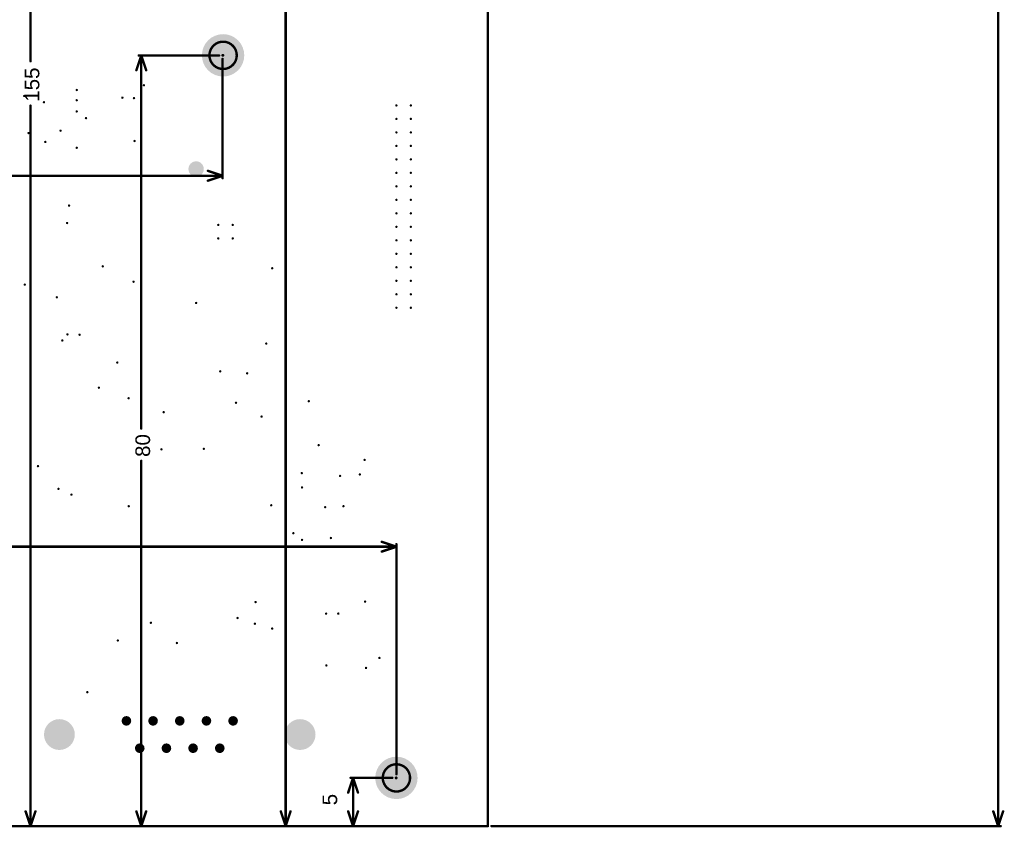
# Model space of a CAD drawing. Header units: inches. Extents: x -0.1 to 14.1, y -0.4 to 13.9.
# Tile 9 of 16: x 10.1 to 14.1, y 0 to 3.3. Entities that reach past the tile are written whole.
import ezdxf

# ---------------------------------------------------------------- set-up
doc = ezdxf.new("R2010")
doc.units = ezdxf.units.IN
doc.header["$MEASUREMENT"] = 0
for name, color, linetype in [('Mechanical32', 56, 'Continuous'), ('PadHoleLayer', 156, 'Continuous'), ('ViaHoleLayer', 16, 'Continuous')]:
    doc.layers.add(name, color=color, linetype=linetype)
doc.styles.add('Arial', font='txt', dxfattribs={"height": 0.2})

# ---------------------------------------------------------------- blocks, each defined once
blk = doc.blocks.new('K_______5011_8')
at = {"layer": 'PadHoleLayer'}
h = blk.add_hatch(color=156, dxfattribs=at)
edge = h.paths.add_edge_path()
edge.add_arc((0, 0), 0.0315, 0, 360)
blk = doc.blocks.new('W_____618009231121_28')
at = {"layer": 'PadHoleLayer'}
h = blk.add_hatch(color=156, dxfattribs=at)
edge = h.paths.add_edge_path()
edge.add_arc((-0.374, 0.4921), 0.063, 0, 360)
h = blk.add_hatch(color=156, dxfattribs=at)
edge = h.paths.add_edge_path()
edge.add_arc((-0.4299, 0.2181), 0.0197, 0, 360)
h = blk.add_hatch(color=156, dxfattribs=at)
edge = h.paths.add_edge_path()
edge.add_arc((-0.3181, 0.1636), 0.0197, 0, 360)
h = blk.add_hatch(color=156, dxfattribs=at)
edge = h.paths.add_edge_path()
edge.add_arc((-0.4299, 0.1091), 0.0197, 0, 360)
h = blk.add_hatch(color=156, dxfattribs=at)
edge = h.paths.add_edge_path()
edge.add_arc((-0.3181, 0.0545), 0.0197, 0, 360)
h = blk.add_hatch(color=156, dxfattribs=at)
edge = h.paths.add_edge_path()
edge.add_arc((-0.4299, 0), 0.0197, 0, 360)
h = blk.add_hatch(color=156, dxfattribs=at)
edge = h.paths.add_edge_path()
edge.add_arc((-0.3181, -0.0545), 0.0197, 0, 360)
h = blk.add_hatch(color=156, dxfattribs=at)
edge = h.paths.add_edge_path()
edge.add_arc((-0.4299, -0.1091), 0.0197, 0, 360)
h = blk.add_hatch(color=156, dxfattribs=at)
edge = h.paths.add_edge_path()
edge.add_arc((-0.3181, -0.1636), 0.0197, 0, 360)
h = blk.add_hatch(color=156, dxfattribs=at)
edge = h.paths.add_edge_path()
edge.add_arc((-0.4299, -0.2181), 0.0197, 0, 360)
h = blk.add_hatch(color=156, dxfattribs=at)
edge = h.paths.add_edge_path()
edge.add_arc((-0.374, -0.4921), 0.063, 0, 360)
blk = doc.blocks.new('FP_9774030960R_SPACER_MFG_B_58')
at = {"layer": 'PadHoleLayer'}
h = blk.add_hatch(color=156, dxfattribs=at)
edge = h.paths.add_edge_path()
edge.add_arc((0, 0), 0.0866, 0, 360)
blk = doc.blocks.new('FP_9774030960R_SPACER_MFG_B_805')
at = {"layer": 'PadHoleLayer'}
h = blk.add_hatch(color=156, dxfattribs=at)
edge = h.paths.add_edge_path()
edge.add_arc((0, 0), 0.0866, 0, 360)

msp = doc.modelspace()

# ---------------------------------------------------------------- hatches: boundary and pattern name
at = {"layer": 'ViaHoleLayer'}
h = msp.add_hatch(color=16, dxfattribs=at)
edge = h.paths.add_edge_path()
edge.add_arc((10.5817, 3.0274), 0.005, 0, 360)
h = msp.add_hatch(color=16, dxfattribs=at)
edge = h.paths.add_edge_path()
edge.add_arc((10.0925, 2.9835), 0.005, 0, 360)
h = msp.add_hatch(color=16, dxfattribs=at)
edge = h.paths.add_edge_path()
edge.add_arc((10.3071, 3.0079), 0.005, 0, 360)
h = msp.add_hatch(color=16, dxfattribs=at)
edge = h.paths.add_edge_path()
edge.add_arc((10.4936, 2.9766), 0.005, 0, 360)
h = msp.add_hatch(color=16, dxfattribs=at)
edge = h.paths.add_edge_path()
edge.add_arc((10.541, 2.9746), 0.005, 0, 360)
h = msp.add_hatch(color=16, dxfattribs=at)
edge = h.paths.add_edge_path()
edge.add_arc((10.173, 2.9579), 0.005, 0, 360)
h = msp.add_hatch(color=16, dxfattribs=at)
edge = h.paths.add_edge_path()
edge.add_arc((10.3071, 2.9661), 0.005, 0, 360)
h = msp.add_hatch(color=16, dxfattribs=at)
edge = h.paths.add_edge_path()
edge.add_arc((11.6142, 2.9449), 0.005, 0, 360)
h = msp.add_hatch(color=16, dxfattribs=at)
edge = h.paths.add_edge_path()
edge.add_arc((11.6732, 2.9449), 0.005, 0, 360)
h = msp.add_hatch(color=16, dxfattribs=at)
edge = h.paths.add_edge_path()
edge.add_arc((10.3071, 2.9204), 0.005, 0, 360)
h = msp.add_hatch(color=16, dxfattribs=at)
edge = h.paths.add_edge_path()
edge.add_arc((10.345, 2.8929), 0.005, 0, 360)
h = msp.add_hatch(color=16, dxfattribs=at)
edge = h.paths.add_edge_path()
edge.add_arc((11.6142, 2.8898), 0.005, 0, 360)
h = msp.add_hatch(color=16, dxfattribs=at)
edge = h.paths.add_edge_path()
edge.add_arc((11.6732, 2.8898), 0.005, 0, 360)
h = msp.add_hatch(color=16, dxfattribs=at)
edge = h.paths.add_edge_path()
edge.add_arc((10.1103, 2.832), 0.005, 0, 360)
h = msp.add_hatch(color=16, dxfattribs=at)
edge = h.paths.add_edge_path()
edge.add_arc((10.2411, 2.8417), 0.005, 0, 360)
h = msp.add_hatch(color=16, dxfattribs=at)
edge = h.paths.add_edge_path()
edge.add_arc((11.6142, 2.8346), 0.005, 0, 360)
h = msp.add_hatch(color=16, dxfattribs=at)
edge = h.paths.add_edge_path()
edge.add_arc((11.6732, 2.8346), 0.005, 0, 360)
h = msp.add_hatch(color=16, dxfattribs=at)
edge = h.paths.add_edge_path()
edge.add_arc((10.1786, 2.7956), 0.005, 0, 360)
h = msp.add_hatch(color=16, dxfattribs=at)
edge = h.paths.add_edge_path()
edge.add_arc((10.5434, 2.7995), 0.005, 0, 360)
h = msp.add_hatch(color=16, dxfattribs=at)
edge = h.paths.add_edge_path()
edge.add_arc((11.6142, 2.7795), 0.005, 0, 360)
h = msp.add_hatch(color=16, dxfattribs=at)
edge = h.paths.add_edge_path()
edge.add_arc((11.6732, 2.7795), 0.005, 0, 360)
h = msp.add_hatch(color=16, dxfattribs=at)
edge = h.paths.add_edge_path()
edge.add_arc((10.3071, 2.7717), 0.005, 0, 360)
h = msp.add_hatch(color=16, dxfattribs=at)
edge = h.paths.add_edge_path()
edge.add_arc((11.6142, 2.7244), 0.005, 0, 360)
h = msp.add_hatch(color=16, dxfattribs=at)
edge = h.paths.add_edge_path()
edge.add_arc((11.6732, 2.7244), 0.005, 0, 360)
h = msp.add_hatch(color=16, dxfattribs=at)
edge = h.paths.add_edge_path()
edge.add_arc((11.6142, 2.6693), 0.005, 0, 360)
h = msp.add_hatch(color=16, dxfattribs=at)
edge = h.paths.add_edge_path()
edge.add_arc((11.6732, 2.6693), 0.005, 0, 360)
h = msp.add_hatch(color=16, dxfattribs=at)
edge = h.paths.add_edge_path()
edge.add_arc((11.6142, 2.6142), 0.005, 0, 360)
h = msp.add_hatch(color=16, dxfattribs=at)
edge = h.paths.add_edge_path()
edge.add_arc((11.6732, 2.6142), 0.005, 0, 360)
h = msp.add_hatch(color=16, dxfattribs=at)
edge = h.paths.add_edge_path()
edge.add_arc((10.2756, 2.5354), 0.005, 0, 360)
h = msp.add_hatch(color=16, dxfattribs=at)
edge = h.paths.add_edge_path()
edge.add_arc((11.6142, 2.5591), 0.005, 0, 360)
h = msp.add_hatch(color=16, dxfattribs=at)
edge = h.paths.add_edge_path()
edge.add_arc((11.6732, 2.5591), 0.005, 0, 360)
h = msp.add_hatch(color=16, dxfattribs=at)
edge = h.paths.add_edge_path()
edge.add_arc((11.6142, 2.5039), 0.005, 0, 360)
h = msp.add_hatch(color=16, dxfattribs=at)
edge = h.paths.add_edge_path()
edge.add_arc((11.6732, 2.5039), 0.005, 0, 360)
h = msp.add_hatch(color=16, dxfattribs=at)
edge = h.paths.add_edge_path()
edge.add_arc((10.2676, 2.4643), 0.005, 0, 360)
h = msp.add_hatch(color=16, dxfattribs=at)
edge = h.paths.add_edge_path()
edge.add_arc((10.8858, 2.4567), 0.005, 0, 360)
h = msp.add_hatch(color=16, dxfattribs=at)
edge = h.paths.add_edge_path()
edge.add_arc((10.9449, 2.4567), 0.005, 0, 360)
h = msp.add_hatch(color=16, dxfattribs=at)
edge = h.paths.add_edge_path()
edge.add_arc((11.6142, 2.4488), 0.005, 0, 360)
h = msp.add_hatch(color=16, dxfattribs=at)
edge = h.paths.add_edge_path()
edge.add_arc((11.6732, 2.4488), 0.005, 0, 360)
h = msp.add_hatch(color=16, dxfattribs=at)
edge = h.paths.add_edge_path()
edge.add_arc((10.8858, 2.4016), 0.005, 0, 360)
h = msp.add_hatch(color=16, dxfattribs=at)
edge = h.paths.add_edge_path()
edge.add_arc((10.9449, 2.4016), 0.005, 0, 360)
h = msp.add_hatch(color=16, dxfattribs=at)
edge = h.paths.add_edge_path()
edge.add_arc((11.6142, 2.3937), 0.005, 0, 360)
h = msp.add_hatch(color=16, dxfattribs=at)
edge = h.paths.add_edge_path()
edge.add_arc((11.6732, 2.3937), 0.005, 0, 360)
h = msp.add_hatch(color=16, dxfattribs=at)
edge = h.paths.add_edge_path()
edge.add_arc((11.6142, 2.3386), 0.005, 0, 360)
h = msp.add_hatch(color=16, dxfattribs=at)
edge = h.paths.add_edge_path()
edge.add_arc((11.6732, 2.3386), 0.005, 0, 360)
h = msp.add_hatch(color=16, dxfattribs=at)
edge = h.paths.add_edge_path()
edge.add_arc((10.4134, 2.2874), 0.005, 0, 360)
h = msp.add_hatch(color=16, dxfattribs=at)
edge = h.paths.add_edge_path()
edge.add_arc((11.1063, 2.2795), 0.005, 0, 360)
h = msp.add_hatch(color=16, dxfattribs=at)
edge = h.paths.add_edge_path()
edge.add_arc((11.6142, 2.2835), 0.005, 0, 360)
h = msp.add_hatch(color=16, dxfattribs=at)
edge = h.paths.add_edge_path()
edge.add_arc((11.6732, 2.2835), 0.005, 0, 360)
h = msp.add_hatch(color=16, dxfattribs=at)
edge = h.paths.add_edge_path()
edge.add_arc((10.0945, 2.2126), 0.005, 0, 360)
h = msp.add_hatch(color=16, dxfattribs=at)
edge = h.paths.add_edge_path()
edge.add_arc((10.5394, 2.2244), 0.005, 0, 360)
h = msp.add_hatch(color=16, dxfattribs=at)
edge = h.paths.add_edge_path()
edge.add_arc((11.6142, 2.2283), 0.005, 0, 360)
h = msp.add_hatch(color=16, dxfattribs=at)
edge = h.paths.add_edge_path()
edge.add_arc((11.6732, 2.2283), 0.005, 0, 360)
h = msp.add_hatch(color=16, dxfattribs=at)
edge = h.paths.add_edge_path()
edge.add_arc((11.6142, 2.1732), 0.005, 0, 360)
h = msp.add_hatch(color=16, dxfattribs=at)
edge = h.paths.add_edge_path()
edge.add_arc((11.6732, 2.1732), 0.005, 0, 360)
h = msp.add_hatch(color=16, dxfattribs=at)
edge = h.paths.add_edge_path()
edge.add_arc((10.2257, 2.161), 0.005, 0, 360)
h = msp.add_hatch(color=16, dxfattribs=at)
edge = h.paths.add_edge_path()
edge.add_arc((10.7953, 2.1378), 0.005, 0, 360)
h = msp.add_hatch(color=16, dxfattribs=at)
edge = h.paths.add_edge_path()
edge.add_arc((11.6142, 2.1181), 0.005, 0, 360)
h = msp.add_hatch(color=16, dxfattribs=at)
edge = h.paths.add_edge_path()
edge.add_arc((11.6732, 2.1181), 0.005, 0, 360)
h = msp.add_hatch(color=16, dxfattribs=at)
edge = h.paths.add_edge_path()
edge.add_arc((10.2689, 2.0093), 0.005, 0, 360)
h = msp.add_hatch(color=16, dxfattribs=at)
edge = h.paths.add_edge_path()
edge.add_arc((10.248, 1.9843), 0.005, 0, 360)
h = msp.add_hatch(color=16, dxfattribs=at)
edge = h.paths.add_edge_path()
edge.add_arc((10.3189, 2.0079), 0.005, 0, 360)
h = msp.add_hatch(color=16, dxfattribs=at)
edge = h.paths.add_edge_path()
edge.add_arc((11.0819, 1.9717), 0.005, 0, 360)
h = msp.add_hatch(color=16, dxfattribs=at)
edge = h.paths.add_edge_path()
edge.add_arc((10.4728, 1.8941), 0.005, 0, 360)
h = msp.add_hatch(color=16, dxfattribs=at)
edge = h.paths.add_edge_path()
edge.add_arc((10.8937, 1.8583), 0.005, 0, 360)
h = msp.add_hatch(color=16, dxfattribs=at)
edge = h.paths.add_edge_path()
edge.add_arc((11.0039, 1.8502), 0.005, 0, 360)
h = msp.add_hatch(color=16, dxfattribs=at)
edge = h.paths.add_edge_path()
edge.add_arc((10.3976, 1.7913), 0.005, 0, 360)
h = msp.add_hatch(color=16, dxfattribs=at)
edge = h.paths.add_edge_path()
edge.add_arc((10.5192, 1.7483), 0.005, 0, 360)
h = msp.add_hatch(color=16, dxfattribs=at)
edge = h.paths.add_edge_path()
edge.add_arc((10.9583, 1.7297), 0.005, 0, 360)
h = msp.add_hatch(color=16, dxfattribs=at)
edge = h.paths.add_edge_path()
edge.add_arc((11.2559, 1.7362), 0.005, 0, 360)
h = msp.add_hatch(color=16, dxfattribs=at)
edge = h.paths.add_edge_path()
edge.add_arc((10.6624, 1.6914), 0.005, 0, 360)
h = msp.add_hatch(color=16, dxfattribs=at)
edge = h.paths.add_edge_path()
edge.add_arc((11.063, 1.6732), 0.005, 0, 360)
h = msp.add_hatch(color=16, dxfattribs=at)
edge = h.paths.add_edge_path()
edge.add_arc((10.6535, 1.5394), 0.005, 0, 360)
h = msp.add_hatch(color=16, dxfattribs=at)
edge = h.paths.add_edge_path()
edge.add_arc((10.8268, 1.5415), 0.005, 0, 360)
h = msp.add_hatch(color=16, dxfattribs=at)
edge = h.paths.add_edge_path()
edge.add_arc((11.2961, 1.5566), 0.005, 0, 360)
h = msp.add_hatch(color=16, dxfattribs=at)
edge = h.paths.add_edge_path()
edge.add_arc((11.4843, 1.4961), 0.005, 0, 360)
h = msp.add_hatch(color=16, dxfattribs=at)
edge = h.paths.add_edge_path()
edge.add_arc((10.1485, 1.4708), 0.005, 0, 360)
h = msp.add_hatch(color=16, dxfattribs=at)
edge = h.paths.add_edge_path()
edge.add_arc((11.2272, 1.4423), 0.005, 0, 360)
h = msp.add_hatch(color=16, dxfattribs=at)
edge = h.paths.add_edge_path()
edge.add_arc((11.3839, 1.431), 0.005, 0, 360)
h = msp.add_hatch(color=16, dxfattribs=at)
edge = h.paths.add_edge_path()
edge.add_arc((11.4646, 1.437), 0.005, 0, 360)
h = msp.add_hatch(color=16, dxfattribs=at)
edge = h.paths.add_edge_path()
edge.add_arc((10.2323, 1.378), 0.005, 0, 360)
h = msp.add_hatch(color=16, dxfattribs=at)
edge = h.paths.add_edge_path()
edge.add_arc((11.2283, 1.3839), 0.005, 0, 360)
h = msp.add_hatch(color=16, dxfattribs=at)
edge = h.paths.add_edge_path()
edge.add_arc((10.2854, 1.3545), 0.005, 0, 360)
h = msp.add_hatch(color=16, dxfattribs=at)
edge = h.paths.add_edge_path()
edge.add_arc((10.5197, 1.3071), 0.005, 0, 360)
h = msp.add_hatch(color=16, dxfattribs=at)
edge = h.paths.add_edge_path()
edge.add_arc((11.1024, 1.311), 0.005, 0, 360)
h = msp.add_hatch(color=16, dxfattribs=at)
edge = h.paths.add_edge_path()
edge.add_arc((11.3228, 1.3031), 0.005, 0, 360)
h = msp.add_hatch(color=16, dxfattribs=at)
edge = h.paths.add_edge_path()
edge.add_arc((11.3976, 1.3071), 0.005, 0, 360)
h = msp.add_hatch(color=16, dxfattribs=at)
edge = h.paths.add_edge_path()
edge.add_arc((11.1929, 1.1969), 0.005, 0, 360)
h = msp.add_hatch(color=16, dxfattribs=at)
edge = h.paths.add_edge_path()
edge.add_arc((11.2283, 1.1693), 0.005, 0, 360)
h = msp.add_hatch(color=16, dxfattribs=at)
edge = h.paths.add_edge_path()
edge.add_arc((11.3465, 1.1772), 0.005, 0, 360)
h = msp.add_hatch(color=16, dxfattribs=at)
edge = h.paths.add_edge_path()
edge.add_arc((11.0384, 0.9154), 0.005, 0, 360)
h = msp.add_hatch(color=16, dxfattribs=at)
edge = h.paths.add_edge_path()
edge.add_arc((11.4861, 0.9173), 0.005, 0, 360)
h = msp.add_hatch(color=16, dxfattribs=at)
edge = h.paths.add_edge_path()
edge.add_arc((10.9646, 0.8504), 0.005, 0, 360)
h = msp.add_hatch(color=16, dxfattribs=at)
edge = h.paths.add_edge_path()
edge.add_arc((11.3266, 0.8681), 0.005, 0, 360)
h = msp.add_hatch(color=16, dxfattribs=at)
edge = h.paths.add_edge_path()
edge.add_arc((11.3766, 0.8681), 0.005, 0, 360)
h = msp.add_hatch(color=16, dxfattribs=at)
edge = h.paths.add_edge_path()
edge.add_arc((10.6102, 0.8307), 0.005, 0, 360)
h = msp.add_hatch(color=16, dxfattribs=at)
edge = h.paths.add_edge_path()
edge.add_arc((11.0354, 0.8268), 0.005, 0, 360)
h = msp.add_hatch(color=16, dxfattribs=at)
edge = h.paths.add_edge_path()
edge.add_arc((11.1063, 0.8071), 0.005, 0, 360)
h = msp.add_hatch(color=16, dxfattribs=at)
edge = h.paths.add_edge_path()
edge.add_arc((10.4753, 0.7583), 0.005, 0, 360)
h = msp.add_hatch(color=16, dxfattribs=at)
edge = h.paths.add_edge_path()
edge.add_arc((10.7165, 0.748), 0.005, 0, 360)
h = msp.add_hatch(color=16, dxfattribs=at)
edge = h.paths.add_edge_path()
edge.add_arc((11.5445, 0.687), 0.005, 0, 360)
h = msp.add_hatch(color=16, dxfattribs=at)
edge = h.paths.add_edge_path()
edge.add_arc((11.3278, 0.6565), 0.005, 0, 360)
h = msp.add_hatch(color=16, dxfattribs=at)
edge = h.paths.add_edge_path()
edge.add_arc((11.4899, 0.6461), 0.005, 0, 360)
h = msp.add_hatch(color=16, dxfattribs=at)
edge = h.paths.add_edge_path()
edge.add_arc((10.3504, 0.5472), 0.005, 0, 360)

# ---------------------------------------------------------------- linework, layer by layer
at = {"layer": 'Mechanical32'}
for points in [[(11.9882, 0, 0.01, 0.01, 0), (11.9882, 12.7756, 0.01, 0.01, 0)], [(14.0748, 0, 0.01, 0.01, 0), (14.0748, 6.1859, 0.01, 0.01, 0)], [(10.1181, 3.1258, 0.01, 0.01, 0), (10.1181, 6.1017, 0.01, 0.01, 0)], [(11.1614, 0, 0.01, 0.01, 0), (11.1614, 5.7144, 0.01, 0.01, 0)], [(10.5509, 3.0889, 0.01, 0.01, 0), (10.5709, 3.1489, 0.01, 0.01, 0)], [(10.5609, 3.1489, 0.01, 0.01, 0), (10.8889, 3.1489, 0.01, 0.01, 0)], [(10.5709, 3.1489, 0.01, 0.01, 0), (10.5909, 3.0889, 0.01, 0.01, 0)], [(10.5709, 1.6244, 0.01, 0.01, 0), (10.5709, 3.1489, 0.01, 0.01, 0)], [(10.9035, 2.6475, 0.01, 0.01, 0), (10.9035, 3.1347, 0.01, 0.01, 0)], [(10.1181, 0, 0.01, 0.01, 0), (10.1181, 2.9439, 0.01, 0.01, 0)], [(5.6217, 2.6575, 0.01, 0.01, 0), (10.9035, 2.6575, 0.01, 0.01, 0)], [(10.8435, 2.6775, 0.01, 0.01, 0), (10.9035, 2.6575, 0.01, 0.01, 0)], [(10.8435, 2.6375, 0.01, 0.01, 0), (10.9035, 2.6575, 0.01, 0.01, 0)], [(10.5709, 0, 0.01, 0.01, 0), (10.5709, 1.4925, 0.01, 0.01, 0)], [(5.8871, 1.1417, 0.01, 0.01, 0), (11.6142, 1.1417, 0.01, 0.01, 0)], [(11.5542, 1.1617, 0.01, 0.01, 0), (11.6142, 1.1417, 0.01, 0.01, 0)], [(11.5542, 1.1217, 0.01, 0.01, 0), (11.6142, 1.1417, 0.01, 0.01, 0)], [(11.6142, 0.2118, 0.01, 0.01, 0), (11.6142, 1.1517, 0.01, 0.01, 0)], [(11.417, 0.1369, 0.01, 0.01, 0), (11.437, 0.1969, 0.01, 0.01, 0)], [(11.427, 0.1969, 0.01, 0.01, 0), (11.5973, 0.1969, 0.01, 0.01, 0)], [(11.437, 0.1969, 0.01, 0.01, 0), (11.457, 0.1369, 0.01, 0.01, 0)], [(11.437, 0.0984, 0.01, 0.01, 0), (11.437, 0.1969, 0.01, 0.01, 0)], [(11.437, 0, 0.01, 0.01, 0), (11.437, 0.0984, 0.01, 0.01, 0)], [(10.0981, 0.06, 0.01, 0.01, 0), (10.1181, 0, 0.01, 0.01, 0)], [(10.1181, 0, 0.01, 0.01, 0), (10.1381, 0.06, 0.01, 0.01, 0)], [(10.5509, 0.06, 0.01, 0.01, 0), (10.5709, 0, 0.01, 0.01, 0)], [(10.5709, 0, 0.01, 0.01, 0), (10.5909, 0.06, 0.01, 0.01, 0)], [(11.1414, 0.06, 0.01, 0.01, 0), (11.1614, 0, 0.01, 0.01, 0)], [(11.1614, 0, 0.01, 0.01, 0), (11.1814, 0.06, 0.01, 0.01, 0)], [(11.417, 0.06, 0.01, 0.01, 0), (11.437, 0, 0.01, 0.01, 0)], [(11.437, 0, 0.01, 0.01, 0), (11.457, 0.06, 0.01, 0.01, 0)], [(14.0548, 0.06, 0.01, 0.01, 0), (14.0748, 0, 0.01, 0.01, 0)], [(14.0748, 0, 0.01, 0.01, 0), (14.0948, 0.06, 0.01, 0.01, 0)], [(0, 0, 0.01, 0.01, 0), (11.9882, 0, 0.01, 0.01, 0)], [(7.6278, 0, 0.01, 0.01, 0), (11.9732, 0, 0.01, 0.01, 0)], [(8.1593, 0, 0.01, 0.01, 0), (11.9732, 0, 0.01, 0.01, 0)], [(8.5136, 0, 0.01, 0.01, 0), (11.9732, 0, 0.01, 0.01, 0)], [(9.301, 0, 0.01, 0.01, 0), (11.9732, 0, 0.01, 0.01, 0)], [(10.1081, 0, 0.01, 0.01, 0), (11.9732, 0, 0.01, 0.01, 0)], [(10.5609, 0, 0.01, 0.01, 0), (11.9732, 0, 0.01, 0.01, 0)], [(11.1514, 0, 0.01, 0.01, 0), (11.9732, 0, 0.01, 0.01, 0)], [(11.427, 0, 0.01, 0.01, 0), (11.9732, 0, 0.01, 0.01, 0)], [(12.0032, 0, 0.01, 0.01, 0), (14.0848, 0, 0.01, 0.01, 0)]]:
    msp.add_lwpolyline(points, format="xyseb", dxfattribs=at)
for points in [[(10.9612, 3.1496, 0.00984, 0.00984, 1), (10.8498, 3.1496, 0.00984, 0.00984, 1)], [(10.5584, 3.1489, 0.005, 0.005, 1), (10.5634, 3.1489, 0.005, 0.005, 1)], [(10.5684, 3.1489, 0.005, 0.005, 1), (10.5734, 3.1489, 0.005, 0.005, 1)], [(10.5684, 3.1489, 0.005, 0.005, 1), (10.5734, 3.1489, 0.005, 0.005, 1)], [(10.5684, 3.1489, 0.005, 0.005, 1), (10.5734, 3.1489, 0.005, 0.005, 1)], [(10.8474, 3.1496, 0.00492, 0.00492, 1), (10.8523, 3.1496, 0.00492, 0.00492, 1)], [(10.8864, 3.1489, 0.005, 0.005, 1), (10.8914, 3.1489, 0.005, 0.005, 1)], [(10.9055, 3.1496, 0.00984, 0.00984, 1), (10.9035, 3.1496, 0.00984, 0.00984, 1)], [(10.9011, 3.1496, 0.00492, 0.00492, 1), (10.906, 3.1496, 0.00492, 0.00492, 1)], [(10.9031, 3.1496, 0.00492, 0.00492, 1), (10.908, 3.1496, 0.00492, 0.00492, 1)], [(10.9587, 3.1496, 0.00492, 0.00492, 1), (10.9637, 3.1496, 0.00492, 0.00492, 1)], [(10.1156, 3.1258, 0.005, 0.005, 1), (10.1206, 3.1258, 0.005, 0.005, 1)], [(10.901, 3.1347, 0.005, 0.005, 1), (10.906, 3.1347, 0.005, 0.005, 1)], [(10.5484, 3.0889, 0.005, 0.005, 1), (10.5534, 3.0889, 0.005, 0.005, 1)], [(10.5884, 3.0889, 0.005, 0.005, 1), (10.5934, 3.0889, 0.005, 0.005, 1)], [(10.1156, 2.9439, 0.005, 0.005, 1), (10.1206, 2.9439, 0.005, 0.005, 1)], [(10.841, 2.6775, 0.005, 0.005, 1), (10.846, 2.6775, 0.005, 0.005, 1)], [(10.901, 2.6575, 0.005, 0.005, 1), (10.906, 2.6575, 0.005, 0.005, 1)], [(10.901, 2.6575, 0.005, 0.005, 1), (10.906, 2.6575, 0.005, 0.005, 1)], [(10.901, 2.6575, 0.005, 0.005, 1), (10.906, 2.6575, 0.005, 0.005, 1)], [(10.841, 2.6375, 0.005, 0.005, 1), (10.846, 2.6375, 0.005, 0.005, 1)], [(10.901, 2.6475, 0.005, 0.005, 1), (10.906, 2.6475, 0.005, 0.005, 1)], [(10.5684, 1.6244, 0.005, 0.005, 1), (10.5734, 1.6244, 0.005, 0.005, 1)], [(10.5684, 1.4925, 0.005, 0.005, 1), (10.5734, 1.4925, 0.005, 0.005, 1)], [(11.5517, 1.1617, 0.005, 0.005, 1), (11.5567, 1.1617, 0.005, 0.005, 1)], [(11.6117, 1.1517, 0.005, 0.005, 1), (11.6167, 1.1517, 0.005, 0.005, 1)], [(11.6117, 1.1417, 0.005, 0.005, 1), (11.6167, 1.1417, 0.005, 0.005, 1)], [(11.6117, 1.1417, 0.005, 0.005, 1), (11.6167, 1.1417, 0.005, 0.005, 1)], [(11.6117, 1.1417, 0.005, 0.005, 1), (11.6167, 1.1417, 0.005, 0.005, 1)], [(11.5517, 1.1217, 0.005, 0.005, 1), (11.5567, 1.1217, 0.005, 0.005, 1)], [(11.6699, 0.1969, 0.00984, 0.00984, 1), (11.5585, 0.1969, 0.00984, 0.00984, 1)], [(11.4245, 0.1969, 0.005, 0.005, 1), (11.4295, 0.1969, 0.005, 0.005, 1)], [(11.4345, 0.1969, 0.005, 0.005, 1), (11.4395, 0.1969, 0.005, 0.005, 1)], [(11.4345, 0.1969, 0.005, 0.005, 1), (11.4395, 0.1969, 0.005, 0.005, 1)], [(11.4345, 0.1969, 0.005, 0.005, 1), (11.4395, 0.1969, 0.005, 0.005, 1)], [(11.556, 0.1969, 0.00492, 0.00492, 1), (11.561, 0.1969, 0.00492, 0.00492, 1)], [(11.5948, 0.1969, 0.005, 0.005, 1), (11.5998, 0.1969, 0.005, 0.005, 1)], [(11.6142, 0.1969, 0.00984, 0.00984, 1), (11.6122, 0.1969, 0.00984, 0.00984, 1)], [(11.6097, 0.1969, 0.00492, 0.00492, 1), (11.6146, 0.1969, 0.00492, 0.00492, 1)], [(11.6117, 0.2118, 0.005, 0.005, 1), (11.6167, 0.2118, 0.005, 0.005, 1)], [(11.6117, 0.1969, 0.00492, 0.00492, 1), (11.6166, 0.1969, 0.00492, 0.00492, 1)], [(11.6674, 0.1969, 0.00492, 0.00492, 1), (11.6723, 0.1969, 0.00492, 0.00492, 1)], [(11.4145, 0.1369, 0.005, 0.005, 1), (11.4195, 0.1369, 0.005, 0.005, 1)], [(11.4545, 0.1369, 0.005, 0.005, 1), (11.4595, 0.1369, 0.005, 0.005, 1)], [(11.4345, 0.0984, 0.005, 0.005, 1), (11.4395, 0.0984, 0.005, 0.005, 1)], [(11.4345, 0.0984, 0.005, 0.005, 1), (11.4395, 0.0984, 0.005, 0.005, 1)], [(10.0956, 0.06, 0.005, 0.005, 1), (10.1006, 0.06, 0.005, 0.005, 1)], [(10.1356, 0.06, 0.005, 0.005, 1), (10.1406, 0.06, 0.005, 0.005, 1)], [(10.5484, 0.06, 0.005, 0.005, 1), (10.5534, 0.06, 0.005, 0.005, 1)], [(10.5884, 0.06, 0.005, 0.005, 1), (10.5934, 0.06, 0.005, 0.005, 1)], [(11.1389, 0.06, 0.005, 0.005, 1), (11.1439, 0.06, 0.005, 0.005, 1)], [(11.1789, 0.06, 0.005, 0.005, 1), (11.1839, 0.06, 0.005, 0.005, 1)], [(11.4145, 0.06, 0.005, 0.005, 1), (11.4195, 0.06, 0.005, 0.005, 1)], [(11.4545, 0.06, 0.005, 0.005, 1), (11.4595, 0.06, 0.005, 0.005, 1)], [(14.0523, 0.06, 0.005, 0.005, 1), (14.0573, 0.06, 0.005, 0.005, 1)], [(14.0923, 0.06, 0.005, 0.005, 1), (14.0973, 0.06, 0.005, 0.005, 1)], [(10.1056, 0, 0.005, 0.005, 1), (10.1106, 0, 0.005, 0.005, 1)], [(10.1156, 0, 0.005, 0.005, 1), (10.1206, 0, 0.005, 0.005, 1)], [(10.1156, 0, 0.005, 0.005, 1), (10.1206, 0, 0.005, 0.005, 1)], [(10.1156, 0, 0.005, 0.005, 1), (10.1206, 0, 0.005, 0.005, 1)], [(10.5584, 0, 0.005, 0.005, 1), (10.5634, 0, 0.005, 0.005, 1)], [(10.5684, 0, 0.005, 0.005, 1), (10.5734, 0, 0.005, 0.005, 1)], [(10.5684, 0, 0.005, 0.005, 1), (10.5734, 0, 0.005, 0.005, 1)], [(10.5684, 0, 0.005, 0.005, 1), (10.5734, 0, 0.005, 0.005, 1)], [(11.1489, 0, 0.005, 0.005, 1), (11.1539, 0, 0.005, 0.005, 1)], [(11.1589, 0, 0.005, 0.005, 1), (11.1639, 0, 0.005, 0.005, 1)], [(11.1589, 0, 0.005, 0.005, 1), (11.1639, 0, 0.005, 0.005, 1)], [(11.1589, 0, 0.005, 0.005, 1), (11.1639, 0, 0.005, 0.005, 1)], [(11.4245, 0, 0.005, 0.005, 1), (11.4295, 0, 0.005, 0.005, 1)], [(11.4345, 0, 0.005, 0.005, 1), (11.4395, 0, 0.005, 0.005, 1)], [(11.4345, 0, 0.005, 0.005, 1), (11.4395, 0, 0.005, 0.005, 1)], [(11.4345, 0, 0.005, 0.005, 1), (11.4395, 0, 0.005, 0.005, 1)], [(11.9707, 0, 0.005, 0.005, 1), (11.9757, 0, 0.005, 0.005, 1)], [(11.9707, 0, 0.005, 0.005, 1), (11.9757, 0, 0.005, 0.005, 1)], [(11.9707, 0, 0.005, 0.005, 1), (11.9757, 0, 0.005, 0.005, 1)], [(11.9707, 0, 0.005, 0.005, 1), (11.9757, 0, 0.005, 0.005, 1)], [(11.9707, 0, 0.005, 0.005, 1), (11.9757, 0, 0.005, 0.005, 1)], [(11.9707, 0, 0.005, 0.005, 1), (11.9757, 0, 0.005, 0.005, 1)], [(11.9707, 0, 0.005, 0.005, 1), (11.9757, 0, 0.005, 0.005, 1)], [(11.9707, 0, 0.005, 0.005, 1), (11.9757, 0, 0.005, 0.005, 1)], [(11.9857, 0, 0.005, 0.005, 1), (11.9907, 0, 0.005, 0.005, 1)], [(11.9857, 0, 0.005, 0.005, 1), (11.9907, 0, 0.005, 0.005, 1)], [(12.0007, 0, 0.005, 0.005, 1), (12.0057, 0, 0.005, 0.005, 1)], [(14.0723, 0, 0.005, 0.005, 1), (14.0773, 0, 0.005, 0.005, 1)], [(14.0723, 0, 0.005, 0.005, 1), (14.0773, 0, 0.005, 0.005, 1)], [(14.0723, 0, 0.005, 0.005, 1), (14.0773, 0, 0.005, 0.005, 1)], [(14.0823, 0, 0.005, 0.005, 1), (14.0873, 0, 0.005, 0.005, 1)]]:
    msp.add_lwpolyline(points, format="xyseb", close=True, dxfattribs=at)

# ---------------------------------------------------------------- block references
for name, p, rotation in [('FP_9774030960R_SPACER_MFG_B_805', (10.9055, 3.1496), 180), ('W_____618009231121_28', (10.7283, 0), 270), ('FP_9774030960R_SPACER_MFG_B_58', (11.6142, 0.1969), 180)]:
    msp.add_blockref(name, p, dxfattribs=dict(rotation=rotation))
msp.add_blockref('K_______5011_8', (10.7953, 2.685))

# ---------------------------------------------------------------- texts
at = {"layer": 'Mechanical32', "style": 'Arial'}
for s, p in [('155', (10.1541, 2.9599)), ('80', (10.6069, 1.5085)), ('5', (11.372, 0.0847))]:
    msp.add_text(s, height=0.06, rotation=90, dxfattribs=at).set_placement(p)

doc.saveas('drawing.dxf')
